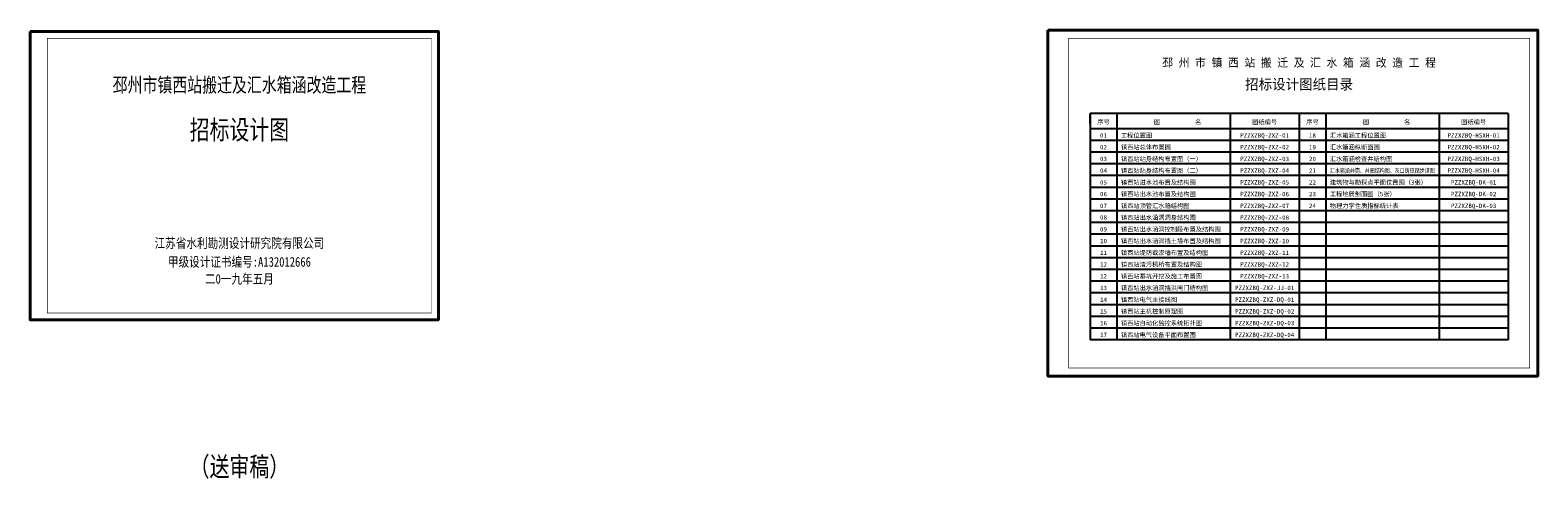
# Model space of a CAD drawing. Header units: millimetres. Extents: x 6841 to 53377, y -9301 to 4565.
import ezdxf
from ezdxf.enums import TextEntityAlignment as Align

# ---------------------------------------------------------------- set-up
doc = ezdxf.new("R2010")
doc.units = ezdxf.units.MM
doc.layers.add('图框', color=7, linetype='Continuous', lineweight=40)
doc.layers.add('文字', color=7, linetype='Continuous', lineweight=20)
doc.styles.add('123', font='txt')
doc.styles.add('图框', font='simfang.ttf', dxfattribs={"width": 0.8, "height": 4})

msp = doc.modelspace()

# ---------------------------------------------------------------- linework, layer by layer
for p, q in [((39558, 1994), (39558, -5006)), ((52458, 1994), (39558, 1994)), ((39558, 1681), (39558, 1994)), ((40383, 1994), (40383, -5006)), ((43883, 1994), (43883, -5006)), ((46008, 1994), (46008, -5006)), ((46833, 1994), (46833, -5006)), ((50333, 1994), (50333, -5006)), ((52458, 1994), (52458, -5006)), ((52458, 1519), (39558, 1519)), ((52458, 1156), (39558, 1156)), ((52458, 794), (39558, 794)), ((52458, 431), (39558, 431)), ((52458, 69), (39558, 69)), ((52458, -294), (39558, -294)), ((52458, -656), (39558, -656)), ((52458, -1019), (39558, -1019)), ((52458, -1381), (39558, -1381)), ((52458, -1744), (39558, -1744)), ((52458, -2106), (39558, -2106)), ((52458, -2469), (39558, -2469)), ((52458, -2831), (39558, -2831)), ((52458, -3194), (39558, -3194)), ((52458, -3556), (39558, -3556)), ((52458, -3919), (39558, -3919)), ((52458, -4281), (39558, -4281)), ((52458, -4644), (39558, -4644)), ((52458, -5006), (39558, -5006))]:
    msp.add_line(p, q)
at = {"layer": '图框'}
for points in [[(6841, 4523), (6841, -4386), (19441, -4386), (19441, 4523)], [(38257, 4565), (38257, -6126), (53377, -6126), (53377, 4565)]]:
    msp.add_lwpolyline(points, close=True, dxfattribs=at)
for points, const_width in [([(7371, -4174), (7371, 4311), (19229, 4311), (19229, -4174), (7371, -4174)], 17), ([(38894, -5871), (38894, 4311), (53123, 4311), (53123, -5871), (38894, -5871)], 20.4)]:
    msp.add_lwpolyline(points, dxfattribs=dict(at, const_width=const_width))

# ---------------------------------------------------------------- texts
at = {"layer": '文字', "color": 0, "style": '123'}
for s, height, p in [('邳 州 市 镇 西 站 搬 迁 及 汇 水 箱 涵 改 造 工 程', 256, (46008, 3432)), ('招标设计图纸目录', 320, (46008, 2732))]:
    msp.add_text(s, height=height, dxfattribs=at).set_placement(p, align=Align.CENTER)
at = {"layer": '文字', "style": '图框'}
for s, height, width, p in [('邳州市镇西站搬迁及汇水箱涵改造工程', 450, 0.75, (13300, 2873)), ('招标设计图', 600, 0.75, (13300, 1487)), ('江苏省水利勘测设计研究院有限公司', 300, 0.8, (13300, -2015)), ('甲级设计证书编号:A132012666', 300, 0.8, (13300, -2595)), ('二0一九年五月', 300, 0.8, (13300, -3121)), ('（送审稿）', 600, 0.75, (13300, -8922))]:
    msp.add_text(s, height=height, dxfattribs=dict(at, width=width)).set_placement(p, align=Align.MIDDLE_CENTER)
at = {"layer": '文字', "color": 0, "style": '123'}
for s, p in [('序号', (39971, 1725)), ('图          名', (42258, 1725)), ('图纸编号', (44946, 1725)), ('序号', (46421, 1725)), ('图          名', (48708, 1725)), ('图纸编号', (51396, 1725)), ('01', (39971, 1312)), ('02', (39971, 950)), ('PZZXZBQ-ZXZ-01', (44946, 1312)), ('PZZXZBQ-ZXZ-02', (44946, 950)), ('18', (46421, 1312)), ('19', (46421, 950)), ('PZZXZBQ-HSXH-01', (51396, 1312)), ('PZZXZBQ-HSXH-02', (51396, 950)), ('03', (39971, 587)), ('PZZXZBQ-ZXZ-03', (44946, 587)), ('20', (46421, 587)), ('PZZXZBQ-HSXH-03', (51396, 587)), ('04', (39971, 225)), ('PZZXZBQ-ZXZ-04', (44946, 225)), ('21', (46421, 225)), ('PZZXZBQ-HSXH-04', (51396, 225)), ('05', (39971, -138)), ('06', (39971, -500)), ('PZZXZBQ-ZXZ-05', (44946, -138)), ('PZZXZBQ-ZXZ-06', (44946, -500)), ('22', (46421, -138)), ('23', (46421, -500)), ('PZZXZBQ-DK-01', (51396, -138)), ('PZZXZBQ-DK-02', (51396, -500)), ('07', (39971, -863)), ('PZZXZBQ-ZXZ-07', (44946, -863)), ('24', (46421, -863)), ('PZZXZBQ-DK-03', (51396, -863)), ('08', (39971, -1225)), ('PZZXZBQ-ZXZ-08', (44946, -1225)), ('09', (39971, -1588)), ('PZZXZBQ-ZXZ-09', (44946, -1588)), ('10', (39971, -1950)), ('11', (39971, -2313)), ('PZZXZBQ-ZXZ-10', (44946, -1950)), ('PZZXZBQ-ZXZ-11', (44946, -2313)), ('12', (39971, -2675)), ('PZZXZBQ-ZXZ-12', (44946, -2675)), ('12', (39971, -3038)), ('PZZXZBQ-ZXZ-13', (44946, -3038)), ('13', (39971, -3400)), ('14', (39971, -3763)), ('PZZXZBQ-ZXZ-DQ-01', (44946, -3763)), ('PZZXZBQ-ZXZ-JJ-01', (44946, -3400)), ('15', (39971, -4125)), ('PZZXZBQ-ZXZ-DQ-02', (44946, -4125)), ('16', (39971, -4488)), ('PZZXZBQ-ZXZ-DQ-03', (44946, -4488)), ('17', (39971, -4850)), ('PZZXZBQ-ZXZ-DQ-04', (44946, -4850))]:
    msp.add_text(s, height=137.5, dxfattribs=at).set_placement(p, align=Align.MIDDLE_CENTER)
for s, p in [('工程位置图', (40508, 1312)), ('汇水箱涵工程位置图', (46958, 1312)), ('镇西站总体布置图', (40508, 950)), ('汇水箱涵纵断面图', (46958, 950)), ('镇西站站身结构布置图（一）', (40508, 587)), ('汇水箱涵检查井结构图', (46958, 587)), ('镇西站站身结构布置图（二）', (40508, 225)), ('镇西站进水池布置及结构图', (40508, -138)), ('镇西站出水池布置及结构图', (40508, -500)), ('建筑物与勘探点平面位置图（3张）', (46958, -138)), ('工程地质剖面图（5张）', (46958, -500)), ('镇西站顶管汇水箱结构图', (40508, -863)), ('物理力学性质指标统计表', (46958, -863)), ('镇西站出水涵洞洞身结构图', (40508, -1225)), ('镇西站出水涵洞控制段布置及结构图', (40508, -1588)), ('镇西站出水涵洞挡土墙布置及结构图', (40508, -1950)), ('镇西站堤防截渗墙布置及结构图', (40508, -2313)), ('镇西站清污机桥布置及结构图', (40508, -2675)), ('镇西站基坑开挖及施工布置图', (40508, -3038)), ('镇西站出水涵洞挡洪闸门结构图', (40508, -3400)), ('镇西站电气主接线图', (40508, -3763)), ('镇西站主机控制原理图', (40508, -4125)), ('镇西站自动化监控系统拓扑图', (40508, -4488)), ('镇西站电气设备平面布置图', (40508, -4850))]:
    msp.add_text(s, height=137.5, dxfattribs=at).set_placement(p, align=Align.MIDDLE_LEFT)
at = {"layer": '文字', "color": 0, "style": '123', "width": 0.8}
msp.add_text('汇水箱涵井筒、井圈结构图、灰口铸铁踏步详图', height=137.5, dxfattribs=at).set_placement((46958, 225), align=Align.MIDDLE_LEFT)

doc.saveas('drawing.dxf')
